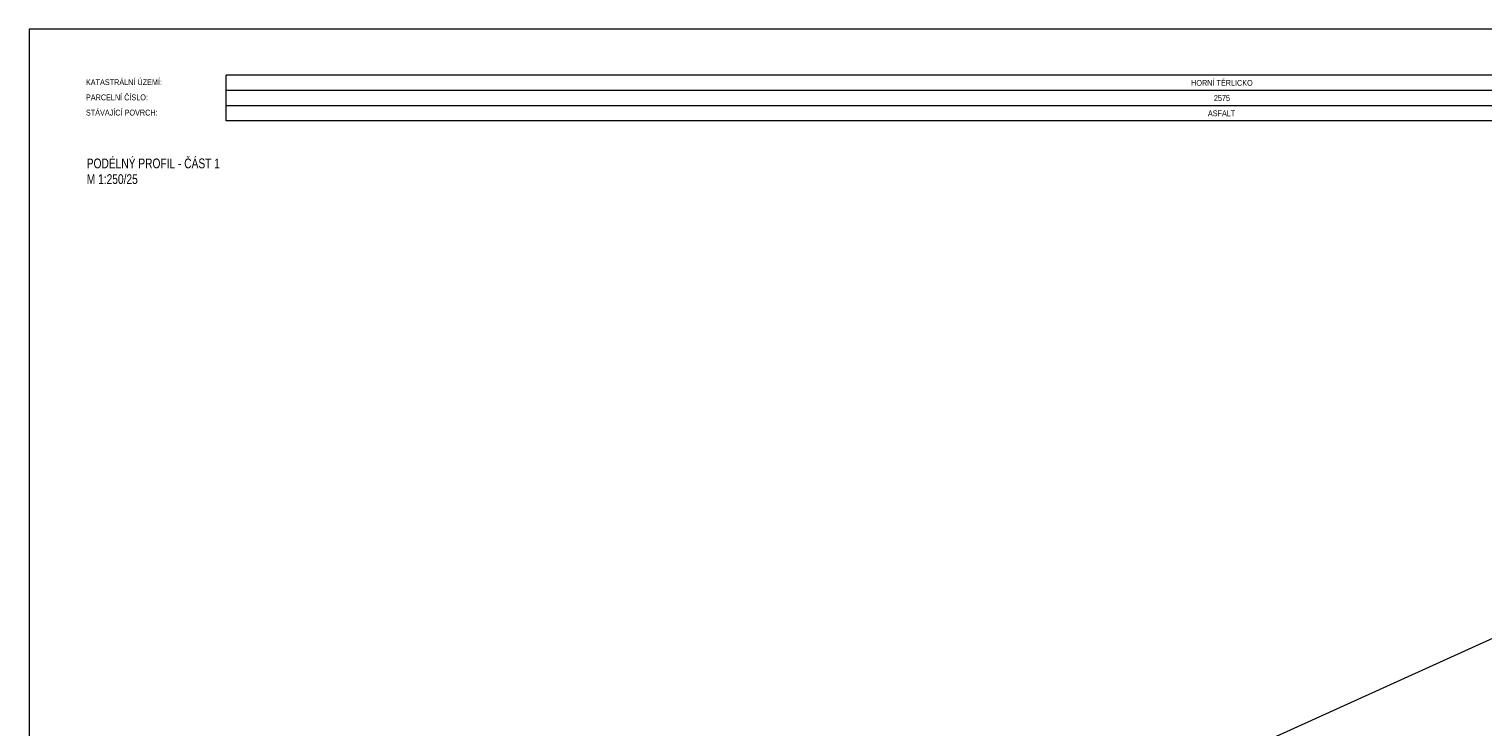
# Model space of a CAD drawing. Header units: metres. Extents: x 7982 to 8244, y -552 to -404.
# Tile 3 of 6: x 7982 to 8106, y -463 to -404. Entities that reach past the tile are written whole.
import ezdxf
from ezdxf.enums import TextEntityAlignment as Align

# ---------------------------------------------------------------- set-up
doc = ezdxf.new("R2010")
doc.units = ezdxf.units.M
doc.header["$MEASUREMENT"] = 0
for name, color, linetype, lineweight in [('1', 7, 'Continuous', 0), ('56', 7, 'Continuous', 0), ('profil_popis', 7, 'Continuous', 0), ('RAMECEK', 7, 'Continuous', 0), ('STANIČENÍ', 1, 'Continuous', 13), ('Vrstva 1', 7, 'Continuous', 0)]:
    doc.layers.add(name, color=color, linetype=linetype, lineweight=lineweight)
doc.styles.add('Style-Arial', font='arial.ttf')

msp = doc.modelspace()

# ---------------------------------------------------------------- linework, layer by layer
at = {"layer": '1', "color": 7, "lineweight": 13, "ltscale": 0.5}
for p, q in [((7998.59, -411.75), (7998.59, -407.85)), ((8168.61, -407.85), (7998.59, -407.85)), ((8168.61, -409.15), (7998.59, -409.15)), ((8168.61, -410.45), (7998.59, -410.45)), ((8168.61, -411.75), (7998.59, -411.75))]:
    msp.add_line(p, q, dxfattribs=at)
at = {"layer": 'RAMECEK', "ltscale": 0.25, "flags": 128}
msp.add_lwpolyline([(7981.76, -403.91), (7981.76, -552.41), (8244.26, -552.41), (8244.26, -403.91)], close=True, dxfattribs=at)
at = {"layer": 'STANIČENÍ', "color": 1, "lineweight": 13}
msp.add_line((8041.04, -485.62), (8168.61, -427.92), dxfattribs=at)

# ---------------------------------------------------------------- texts
at = {"layer": '56', "color": 7, "lineweight": 0, "style": 'Style-Arial', "width": 0.74}
for s, p in [(' KATASTRÁLNÍ ÚZEMÍ:', (7986.44, -408.19)), (' PARCELNÍ ČÍSLO:', (7986.44, -409.49)), (' STÁVAJÍCÍ POVRCH:', (7986.44, -410.79))]:
    msp.add_text(s, height=0.5, rotation=0, dxfattribs=at).set_placement(p, align=Align.TOP_LEFT)
at = {"layer": 'profil_popis', "color": 1, "style": 'Style-Arial', "width": 0.748}
msp.add_text(' M 1:250/25', height=0.8333, rotation=0, dxfattribs=at).set_placement((7986.44, -416.3), align=Align.TOP_LEFT)
at = {"layer": 'profil_popis', "color": 1, "insert": (7986.44, -414.96), "char_height": 0.8333, "attachment_point": 1, "rotation": 0, "line_spacing_factor": 0.6, "style": 'Style-Arial'}
msp.add_mtext('\\H1x;\\W0.748; PODÉLNÝ PROFIL - ČÁST 1', dxfattribs=at)
at = {"layer": 'Vrstva 1', "color": 7, "linetype": 'Continuous', "lineweight": 13, "style": 'Style-Arial', "width": 0.74}
for s, rotation, p in [('HORNÍ TĚRLICKO', 0, (8083.6, -408.5)), ('2575', 360, (8083.6, -409.8)), ('ASFALT', 0, (8083.57, -411.1))]:
    msp.add_text(s, height=0.5, rotation=rotation, dxfattribs=at).set_placement(p, align=Align.MIDDLE_CENTER)

doc.saveas('drawing.dxf')
